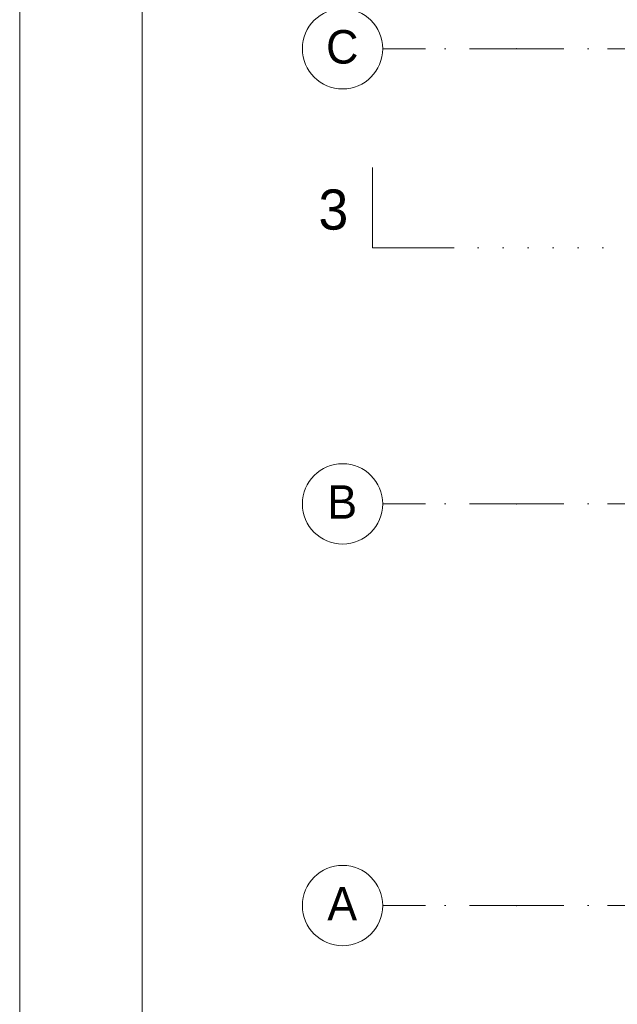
# Paper-space layout 'SA-902 Ruumi 103 siseviimistlused' of a CAD drawing. Header units: millimetres. Extents: x 15 to 415, y 5 to 292.
# Tile 2 of 71: x 15 to 60, y 56 to 130. Entities that reach past the tile are written whole.
import ezdxf
from ezdxf.xclip import XClip

# ---------------------------------------------------------------- set-up
doc = ezdxf.new("R2010")
doc.units = ezdxf.units.MM
doc.header["$MEASUREMENT"] = 0
doc.header["$XCLIPFRAME"] = 2
doc.linetypes.add('Dense Dotted', pattern=[1.763889, 0, -1.763889])
doc.linetypes.add('Dot & Dashed', pattern=[6.702778, 3.527778, -1.763889, 0, -1.411111])
doc.layers.add('AR - Lõikejoon plaanis', color=7, linetype='Continuous')
doc.layers.add('AR - Teljed', color=7, linetype='Continuous')
doc.styles.add('GENERATED_STYLE_1', font='txt')
doc.styles.add('GENERATED_STYLE_3', font='txt')

# ---------------------------------------------------------------- blocks, each defined once
blk = doc.blocks.new('Drawing_1_1', base_point=(61.449, 53.275))
at = {"layer": 'AR - Lõikejoon plaanis', "color": 7, "linetype": 'Continuous', "lineweight": 15}
for q in [(41.357, 118.849), (47.357, 112.849)]:
    blk.add_line((41.357, 112.849), q, dxfattribs=at)
at = {"layer": 'AR - Lõikejoon plaanis', "color": 7, "linetype": 'Dense Dotted', "lineweight": 9}
blk.add_line((47.357, 112.849), (244.201, 112.849), dxfattribs=at)
at = {"layer": 'AR - Teljed', "color": 251, "linetype": 'Dot & Dashed', "lineweight": 13}
for p, q in [((52.131, 127.724), (42.131, 127.724)), ((52.131, 127.724), (244.201, 127.724)), ((52.131, 93.724), (42.131, 93.724)), ((52.131, 93.724), (244.201, 93.724)), ((52.131, 63.724), (42.131, 63.724)), ((52.131, 63.724), (244.201, 63.724))]:
    blk.add_line(p, q, dxfattribs=at)
at = {"layer": 'AR - Teljed', "color": 251, "linetype": 'Continuous', "lineweight": 13}
for centre in [(39.131, 127.724), (39.131, 93.724), (39.131, 63.724)]:
    blk.add_circle(centre, 3, dxfattribs=at)
at = {"layer": 'AR - Teljed', "color": 251, "linetype": 'Dot & Dashed', "lineweight": 13}
for p in [(52.131, 127.724), (52.131, 127.724), (52.131, 93.724), (52.131, 93.724), (52.131, 63.724), (52.131, 63.724)]:
    blk.add_point(p, dxfattribs=at)
at = {"layer": 'AR - Lõikejoon plaanis', "color": 7, "linetype": 'Continuous', "lineweight": 15, "insert": (39.557, 114.169), "char_height": 3, "attachment_point": 9, "style": 'GENERATED_STYLE_3'}
blk.add_mtext('{\\A1;3}', dxfattribs=at)
at = {"layer": 'AR - Teljed', "color": 251, "linetype": 'Continuous', "lineweight": 13, "char_height": 2.5, "attachment_point": 4, "style": 'GENERATED_STYLE_1'}
for s, insert in [('{\\A1;C}', (37.897, 127.846)), ('{\\A1;B}', (37.988, 93.867)), ('{\\A1;A}', (37.988, 63.867))]:
    blk.add_mtext(s, dxfattribs=dict(at, insert=insert))

psp = doc.layouts.new('SA-902 Ruumi 103 siseviimistlused')

# ---------------------------------------------------------------- linework, layer by layer
at = {"color": 7, "linetype": 'Continuous', "lineweight": 9, "flags": 128}
psp.add_lwpolyline([(15, 292), (415, 292), (415, 5), (15, 5)], close=True, dxfattribs=at)

# ---------------------------------------------------------------- next in the draw order: block references
at = {"color": 7, "linetype": 'Continuous', "lineweight": 13}
ref = psp.add_blockref('Drawing_1_1', (61.449, 53.275), dxfattribs=at)
XClip(ref).set_block_clipping_path([(24.1555726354, 26.0866641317), (244.2005401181, 283.9995795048)])

doc.saveas('drawing.dxf')
